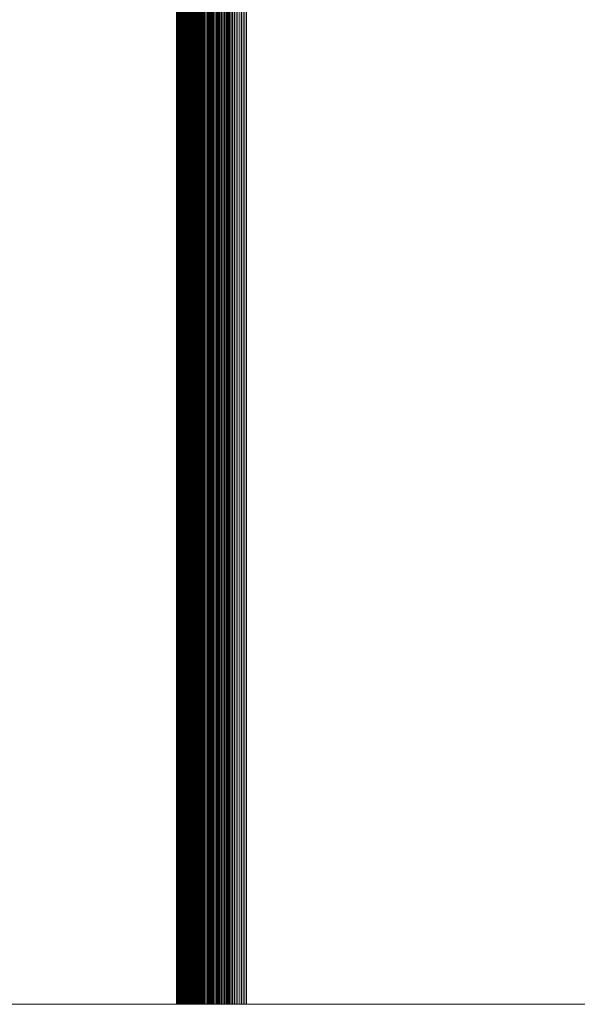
# Model space of a CAD drawing. Header units: millimetres. Extents: x 7 to 1031, y -229 to 221.
# Tile 19 of 32: x 1015 to 1023, y -229 to -215. Entities that reach past the tile are written whole.
import ezdxf

# ---------------------------------------------------------------- set-up
doc = ezdxf.new("R2010")
doc.units = ezdxf.units.MM
doc.layers.get('0').update_dxf_attribs({"lineweight": 15})
doc.layers.add('Nessuna', color=7, linetype='Continuous', lineweight=9)

# ---------------------------------------------------------------- blocks, each defined once
blk = doc.blocks.new('Group')
at = {"color": 7, "linetype": 'Continuous', "lineweight": 9, "transparency": 33554687}
for points in [[(967.275, 221, -68.133), (967.275, -229, -68.133), (1025.85, -229, -68.133), (1025.85, 221, -68.133)], [(1025.85, 221, -59.251), (1025.85, -229, -59.251), (983.15, -229, -59.251), (983.15, 221, -59.251)]]:
    blk.add_3dface(points, dxfattribs=at)
at = {"color": 6, "linetype": 'Continuous', "lineweight": 9, "true_color": 0xff00ff, "transparency": 33554687}
for points in [[(1017.35, 221, -58.471), (1017.35, -229, -58.471), (1017.351, -229, -58.491), (1017.351, 221, -58.491)], [(1017.35, 221, -58.451), (1017.35, -229, -58.451), (1017.35, -229, -58.471), (1017.35, 221, -58.471)], [(1017.35, 221, -36.901), (1017.35, -229, -36.901), (1017.35, -229, -58.451), (1017.35, 221, -58.451)], [(1017.35, 221, -15.551), (1017.35, -229, -15.551), (1017.35, -229, -36.901), (1017.35, 221, -36.901)], [(1017.35, 221, -15.527), (1017.35, -229, -15.527), (1017.35, -229, -15.551), (1017.35, 221, -15.551)], [(1017.351, 221, -15.502), (1017.351, -229, -15.502), (1017.35, -229, -15.527), (1017.35, 221, -15.527)], [(1017.351, 221, -58.491), (1017.351, -229, -58.491), (1017.352, -229, -58.51), (1017.352, 221, -58.51)], [(1017.352, 221, -15.478), (1017.352, -229, -15.478), (1017.351, -229, -15.502), (1017.351, 221, -15.502)], [(1017.352, 221, -58.51), (1017.352, -229, -58.51), (1017.354, -229, -58.53), (1017.354, 221, -58.53)], [(1017.355, 221, -15.453), (1017.355, -229, -15.453), (1017.352, -229, -15.478), (1017.352, 221, -15.478)], [(1017.354, 221, -58.53), (1017.354, -229, -58.53), (1017.356, -229, -58.549), (1017.356, 221, -58.549)], [(1017.357, 221, -15.429), (1017.357, -229, -15.429), (1017.355, -229, -15.453), (1017.355, 221, -15.453)], [(1017.356, 221, -58.549), (1017.356, -229, -58.549), (1017.358, -229, -58.569), (1017.358, 221, -58.569)], [(1017.361, 221, -15.405), (1017.361, -229, -15.405), (1017.357, -229, -15.429), (1017.357, 221, -15.429)], [(1017.358, 221, -58.569), (1017.358, -229, -58.569), (1017.362, -229, -58.588), (1017.362, 221, -58.588)], [(1017.364, 221, -15.38), (1017.364, -229, -15.38), (1017.361, -229, -15.405), (1017.361, 221, -15.405)], [(1017.362, 221, -58.588), (1017.362, -229, -58.588), (1017.365, -229, -58.607), (1017.365, 221, -58.607)], [(1017.369, 221, -15.356), (1017.369, -229, -15.356), (1017.364, -229, -15.38), (1017.364, 221, -15.38)], [(1017.365, 221, -58.607), (1017.365, -229, -58.607), (1017.369, -229, -58.627), (1017.369, 221, -58.627)], [(1017.369, 221, -58.627), (1017.369, -229, -58.627), (1017.374, -229, -58.646), (1017.374, 221, -58.646)], [(1017.374, 221, -15.332), (1017.374, -229, -15.332), (1017.369, -229, -15.356), (1017.369, 221, -15.356)], [(1017.374, 221, -58.646), (1017.374, -229, -58.646), (1017.379, -229, -58.665), (1017.379, 221, -58.665)], [(1017.38, 221, -15.308), (1017.38, -229, -15.308), (1017.374, -229, -15.332), (1017.374, 221, -15.332)], [(1017.379, 221, -58.665), (1017.379, -229, -58.665), (1017.384, -229, -58.684), (1017.384, 221, -58.684)], [(1017.386, 221, -15.285), (1017.386, -229, -15.285), (1017.38, -229, -15.308), (1017.38, 221, -15.308)], [(1017.384, 221, -58.684), (1017.384, -229, -58.684), (1017.39, -229, -58.702), (1017.39, 221, -58.702)], [(1017.393, 221, -15.261), (1017.393, -229, -15.261), (1017.386, -229, -15.285), (1017.386, 221, -15.285)], [(1017.39, 221, -58.702), (1017.39, -229, -58.702), (1017.397, -229, -58.721), (1017.397, 221, -58.721)], [(1017.4, 221, -15.238), (1017.4, -229, -15.238), (1017.393, -229, -15.261), (1017.393, 221, -15.261)], [(1017.397, 221, -58.721), (1017.397, -229, -58.721), (1017.403, -229, -58.739), (1017.403, 221, -58.739)], [(1017.408, 221, -15.215), (1017.408, -229, -15.215), (1017.4, -229, -15.238), (1017.4, 221, -15.238)], [(1017.403, 221, -58.739), (1017.403, -229, -58.739), (1017.411, -229, -58.758), (1017.411, 221, -58.758)], [(1017.417, 221, -15.192), (1017.417, -229, -15.192), (1017.408, -229, -15.215), (1017.408, 221, -15.215)], [(1017.411, 221, -58.758), (1017.411, -229, -58.758), (1017.418, -229, -58.776), (1017.418, 221, -58.776)], [(1017.426, 221, -15.169), (1017.426, -229, -15.169), (1017.417, -229, -15.192), (1017.417, 221, -15.192)], [(1017.418, 221, -58.776), (1017.418, -229, -58.776), (1017.427, -229, -58.793), (1017.427, 221, -58.793)], [(1017.436, 221, -15.146), (1017.436, -229, -15.146), (1017.426, -229, -15.169), (1017.426, 221, -15.169)], [(1017.427, 221, -58.793), (1017.427, -229, -58.793), (1017.435, -229, -58.811), (1017.435, 221, -58.811)], [(1017.435, 221, -58.811), (1017.435, -229, -58.811), (1017.444, -229, -58.829), (1017.444, 221, -58.829)], [(1017.446, 221, -15.124), (1017.446, -229, -15.124), (1017.436, -229, -15.146), (1017.436, 221, -15.146)], [(1017.444, 221, -58.829), (1017.444, -229, -58.829), (1017.454, -229, -58.846), (1017.454, 221, -58.846)], [(1017.457, 221, -15.102), (1017.457, -229, -15.102), (1017.446, -229, -15.124), (1017.446, 221, -15.124)], [(1017.454, 221, -58.846), (1017.454, -229, -58.846), (1017.464, -229, -58.863), (1017.464, 221, -58.863)], [(1017.468, 221, -15.08), (1017.468, -229, -15.08), (1017.457, -229, -15.102), (1017.457, 221, -15.102)], [(1017.464, 221, -58.863), (1017.464, -229, -58.863), (1017.474, -229, -58.879), (1017.474, 221, -58.879)], [(1017.48, 221, -15.058), (1017.48, -229, -15.058), (1017.468, -229, -15.08), (1017.468, 221, -15.08)], [(1017.474, 221, -58.879), (1017.474, -229, -58.879), (1017.485, -229, -58.896), (1017.485, 221, -58.896)], [(1017.492, 221, -15.037), (1017.492, -229, -15.037), (1017.48, -229, -15.058), (1017.48, 221, -15.058)], [(1017.485, 221, -58.896), (1017.485, -229, -58.896), (1017.496, -229, -58.912), (1017.496, 221, -58.912)], [(1017.505, 221, -15.016), (1017.505, -229, -15.016), (1017.492, -229, -15.037), (1017.492, 221, -15.037)], [(1017.496, 221, -58.912), (1017.496, -229, -58.912), (1017.507, -229, -58.928), (1017.507, 221, -58.928)], [(1017.518, 221, -14.996), (1017.518, -229, -14.996), (1017.505, -229, -15.016), (1017.505, 221, -15.016)], [(1017.507, 221, -58.928), (1017.507, -229, -58.928), (1017.519, -229, -58.944), (1017.519, 221, -58.944)], [(1017.532, 221, -14.976), (1017.532, -229, -14.976), (1017.518, -229, -14.996), (1017.518, 221, -14.996)], [(1017.519, 221, -58.944), (1017.519, -229, -58.944), (1017.531, -229, -58.959), (1017.531, 221, -58.959)], [(1017.531, 221, -58.959), (1017.531, -229, -58.959), (1017.544, -229, -58.974), (1017.544, 221, -58.974)], [(1017.547, 221, -14.956), (1017.547, -229, -14.956), (1017.532, -229, -14.976), (1017.532, 221, -14.976)], [(1017.544, 221, -58.974), (1017.544, -229, -58.974), (1017.557, -229, -58.989), (1017.557, 221, -58.989)], [(1017.561, 221, -14.936), (1017.561, -229, -14.936), (1017.547, -229, -14.956), (1017.547, 221, -14.956)], [(1017.557, 221, -58.989), (1017.557, -229, -58.989), (1017.57, -229, -59.003), (1017.57, 221, -59.003)], [(1017.577, 221, -14.917), (1017.577, -229, -14.917), (1017.561, -229, -14.936), (1017.561, 221, -14.936)], [(1017.57, 221, -59.003), (1017.57, -229, -59.003), (1017.584, -229, -59.017), (1017.584, 221, -59.017)], [(1017.593, 221, -14.898), (1017.593, -229, -14.898), (1017.577, -229, -14.917), (1017.577, 221, -14.917)], [(1017.584, 221, -59.017), (1017.584, -229, -59.017), (1017.598, -229, -59.031), (1017.598, 221, -59.031)], [(1017.609, 221, -14.88), (1017.609, -229, -14.88), (1017.593, -229, -14.898), (1017.593, 221, -14.898)], [(1017.598, 221, -59.031), (1017.598, -229, -59.031), (1017.613, -229, -59.044), (1017.613, 221, -59.044)], [(1017.626, 221, -14.862), (1017.626, -229, -14.862), (1017.609, -229, -14.88), (1017.609, 221, -14.88)], [(1017.613, 221, -59.044), (1017.613, -229, -59.044), (1017.627, -229, -59.057), (1017.627, 221, -59.057)], [(1017.643, 221, -14.844), (1017.643, -229, -14.844), (1017.626, -229, -14.862), (1017.626, 221, -14.862)], [(1017.627, 221, -59.057), (1017.627, -229, -59.057), (1017.642, -229, -59.07), (1017.642, 221, -59.07)], [(1017.642, 221, -59.07), (1017.642, -229, -59.07), (1017.658, -229, -59.082), (1017.658, 221, -59.082)], [(1017.66, 221, -14.827), (1017.66, -229, -14.827), (1017.643, -229, -14.844), (1017.643, 221, -14.844)], [(1017.658, 221, -59.082), (1017.658, -229, -59.082), (1017.673, -229, -59.094), (1017.673, 221, -59.094)], [(1017.678, 221, -14.81), (1017.678, -229, -14.81), (1017.66, -229, -14.827), (1017.66, 221, -14.827)], [(1017.673, 221, -59.094), (1017.673, -229, -59.094), (1017.689, -229, -59.105), (1017.689, 221, -59.105)], [(1017.697, 221, -14.794), (1017.697, -229, -14.794), (1017.678, -229, -14.81), (1017.678, 221, -14.81)], [(1017.689, 221, -59.105), (1017.689, -229, -59.105), (1017.705, -229, -59.117), (1017.705, 221, -59.117)], [(1017.715, 221, -14.778), (1017.715, -229, -14.778), (1017.697, -229, -14.794), (1017.697, 221, -14.794)], [(1017.705, 221, -59.117), (1017.705, -229, -59.117), (1017.722, -229, -59.127), (1017.722, 221, -59.127)], [(1017.735, 221, -14.763), (1017.735, -229, -14.763), (1017.715, -229, -14.778), (1017.715, 221, -14.778)], [(1017.722, 221, -59.127), (1017.722, -229, -59.127), (1017.738, -229, -59.138), (1017.738, 221, -59.138)], [(1017.754, 221, -14.748), (1017.754, -229, -14.748), (1017.735, -229, -14.763), (1017.735, 221, -14.763)], [(1017.738, 221, -59.138), (1017.738, -229, -59.138), (1017.755, -229, -59.147), (1017.755, 221, -59.147)], [(1017.774, 221, -14.734), (1017.774, -229, -14.734), (1017.754, -229, -14.748), (1017.754, 221, -14.748)], [(1017.755, 221, -59.147), (1017.755, -229, -59.147), (1017.773, -229, -59.157), (1017.773, 221, -59.157)], [(1017.773, 221, -59.157), (1017.773, -229, -59.157), (1017.79, -229, -59.166), (1017.79, 221, -59.166)], [(1017.794, 221, -14.72), (1017.794, -229, -14.72), (1017.774, -229, -14.734), (1017.774, 221, -14.734)], [(1017.79, 221, -59.166), (1017.79, -229, -59.166), (1017.808, -229, -59.175), (1017.808, 221, -59.175)], [(1017.815, 221, -14.707), (1017.815, -229, -14.707), (1017.794, -229, -14.72), (1017.794, 221, -14.72)], [(1017.808, 221, -59.175), (1017.808, -229, -59.175), (1017.826, -229, -59.183), (1017.826, 221, -59.183)], [(1017.836, 221, -14.694), (1017.836, -229, -14.694), (1017.815, -229, -14.707), (1017.815, 221, -14.707)], [(1017.826, 221, -59.183), (1017.826, -229, -59.183), (1017.844, -229, -59.191), (1017.844, 221, -59.191)], [(1017.857, 221, -14.681), (1017.857, -229, -14.681), (1017.836, -229, -14.694), (1017.836, 221, -14.694)], [(1017.844, 221, -59.191), (1017.844, -229, -59.191), (1017.862, -229, -59.198), (1017.862, 221, -59.198)], [(1017.878, 221, -14.669), (1017.878, -229, -14.669), (1017.857, -229, -14.681), (1017.857, 221, -14.681)], [(1017.862, 221, -59.198), (1017.862, -229, -59.198), (1017.88, -229, -59.205), (1017.88, 221, -59.205)], [(1017.9, 221, -14.658), (1017.9, -229, -14.658), (1017.878, -229, -14.669), (1017.878, 221, -14.669)], [(1017.88, 221, -59.205), (1017.88, -229, -59.205), (1017.899, -229, -59.211), (1017.899, 221, -59.211)], [(1017.899, 221, -59.211), (1017.899, -229, -59.211), (1017.918, -229, -59.217), (1017.918, 221, -59.217)], [(1017.922, 221, -14.647), (1017.922, -229, -14.647), (1017.9, -229, -14.658), (1017.9, 221, -14.658)], [(1017.918, 221, -59.217), (1017.918, -229, -59.217), (1017.936, -229, -59.222), (1017.936, 221, -59.222)], [(1017.945, 221, -14.637), (1017.945, -229, -14.637), (1017.922, -229, -14.647), (1017.922, 221, -14.647)], [(1017.936, 221, -59.222), (1017.936, -229, -59.222), (1017.955, -229, -59.227), (1017.955, 221, -59.227)], [(1017.967, 221, -14.628), (1017.967, -229, -14.628), (1017.945, -229, -14.637), (1017.945, 221, -14.637)], [(1017.955, 221, -59.227), (1017.955, -229, -59.227), (1017.974, -229, -59.232), (1017.974, 221, -59.232)], [(1017.99, 221, -14.618), (1017.99, -229, -14.618), (1017.967, -229, -14.628), (1017.967, 221, -14.628)], [(1017.974, 221, -59.232), (1017.974, -229, -59.232), (1017.994, -229, -59.236), (1017.994, 221, -59.236)], [(1018.013, 221, -14.61), (1018.013, -229, -14.61), (1017.99, -229, -14.618), (1017.99, 221, -14.618)], [(1017.994, 221, -59.236), (1017.994, -229, -59.236), (1018.013, -229, -59.24), (1018.013, 221, -59.24)], [(1018.013, 221, -59.24), (1018.013, -229, -59.24), (1018.032, -229, -59.243), (1018.032, 221, -59.243)], [(1018.036, 221, -14.602), (1018.036, -229, -14.602), (1018.013, -229, -14.61), (1018.013, 221, -14.61)], [(1018.032, 221, -59.243), (1018.032, -229, -59.243), (1018.052, -229, -59.245), (1018.052, 221, -59.245)], [(1018.059, 221, -14.594), (1018.059, -229, -14.594), (1018.036, -229, -14.602), (1018.036, 221, -14.602)], [(1018.052, 221, -59.245), (1018.052, -229, -59.245), (1018.071, -229, -59.248), (1018.071, 221, -59.248)], [(1018.083, 221, -14.588), (1018.083, -229, -14.588), (1018.059, -229, -14.594), (1018.059, 221, -14.594)], [(1018.071, 221, -59.248), (1018.071, -229, -59.248), (1018.091, -229, -59.249), (1018.091, 221, -59.249)], [(1018.107, 221, -14.581), (1018.107, -229, -14.581), (1018.083, -229, -14.588), (1018.083, 221, -14.588)], [(1018.091, 221, -59.249), (1018.091, -229, -59.249), (1018.111, -229, -59.25), (1018.111, 221, -59.25)], [(1018.131, 221, -14.576), (1018.131, -229, -14.576), (1018.107, -229, -14.581), (1018.107, 221, -14.581)], [(1018.111, 221, -59.25), (1018.111, -229, -59.25), (1018.13, -229, -59.251), (1018.13, 221, -59.251)], [(1018.13, 221, -59.251), (1018.13, -229, -59.251), (1018.15, -229, -59.251), (1018.15, 221, -59.251)], [(1018.155, 221, -14.571), (1018.155, -229, -14.571), (1018.131, -229, -14.576), (1018.131, 221, -14.576)], [(1018.15, 221, -59.251), (1018.15, -229, -59.251), (1025.35, -229, -59.251), (1025.35, 221, -59.251)], [(1018.179, 221, -14.566), (1018.179, -229, -14.566), (1018.155, -229, -14.571), (1018.155, 221, -14.571)], [(1018.203, 221, -14.562), (1018.203, -229, -14.562), (1018.179, -229, -14.566), (1018.179, 221, -14.566)], [(1018.227, 221, -14.559), (1018.227, -229, -14.559), (1018.203, -229, -14.562), (1018.203, 221, -14.562)], [(1018.252, 221, -14.556), (1018.252, -229, -14.556), (1018.227, -229, -14.559), (1018.227, 221, -14.559)], [(1018.276, 221, -14.554), (1018.276, -229, -14.554), (1018.252, -229, -14.556), (1018.252, 221, -14.556)], [(1018.301, 221, -14.553), (1018.301, -229, -14.553), (1018.276, -229, -14.554), (1018.276, 221, -14.554)], [(1018.325, 221, -14.552), (1018.325, -229, -14.552), (1018.301, -229, -14.553), (1018.301, 221, -14.553)], [(1018.35, 221, -14.551), (1018.35, -229, -14.551), (1018.325, -229, -14.552), (1018.325, 221, -14.552)], [(1024.2, 221, -14.551), (1024.2, -229, -14.551), (1018.35, -229, -14.551), (1018.35, 221, -14.551)]]:
    blk.add_3dface(points, dxfattribs=at)
at = {"color": 7, "linetype": 'Continuous', "lineweight": 9, "transparency": 33554687}
for points, invisible_edges in [([(1025.85, -229, -68.133), (967.275, -229, -68.133), (983.15, -229, -67.251), (1025.85, -229, -68.133)], 14), ([(983.15, -229, -67.251), (983.15, -229, -59.251), (1025.85, -229, -59.251), (983.15, -229, -67.251)], 12), ([(983.15, -229, -67.251), (1025.85, -229, -59.251), (1025.85, -229, -68.133), (983.15, -229, -67.251)], 13)]:
    blk.add_3dface(points, dxfattribs=dict(at, invisible_edges=invisible_edges))
at = {"color": 6, "linetype": 'Continuous', "lineweight": 9, "true_color": 0xff00ff, "transparency": 33554687}
for points, invisible_edges in [([(1017.351, -229, -58.491), (1017.35, -229, -58.471), (1017.35, -229, -58.451), (1017.351, -229, -58.491)], 12), ([(1017.35, -229, -15.527), (1017.351, -229, -15.502), (1017.352, -229, -15.478), (1017.35, -229, -15.527)], 12), ([(1017.35, -229, -15.551), (1017.35, -229, -15.527), (1017.352, -229, -15.478), (1017.35, -229, -15.551)], 14), ([(1017.354, -229, -58.53), (1017.351, -229, -58.491), (1017.35, -229, -58.451), (1017.354, -229, -58.53)], 15), ([(1017.35, -229, -15.551), (1017.352, -229, -15.478), (1017.364, -229, -15.38), (1017.35, -229, -15.551)], 15), ([(1017.369, -229, -58.627), (1017.354, -229, -58.53), (1017.35, -229, -58.451), (1017.369, -229, -58.627)], 15), ([(1017.35, -229, -15.551), (1017.364, -229, -15.38), (1017.436, -229, -15.146), (1017.35, -229, -15.551)], 15), ([(1017.496, -229, -58.912), (1017.369, -229, -58.627), (1017.35, -229, -58.451), (1017.496, -229, -58.912)], 15), ([(1017.35, -229, -15.551), (1017.436, -229, -15.146), (1017.678, -229, -14.81), (1017.35, -229, -15.551)], 15), ([(1018.15, -229, -59.251), (1017.496, -229, -58.912), (1017.35, -229, -58.451), (1018.15, -229, -59.251)], 15), ([(1017.35, -229, -15.551), (1017.678, -229, -14.81), (1018.35, -229, -14.551), (1017.35, -229, -15.551)], 15), ([(1017.35, -229, -15.551), (1018.35, -229, -14.551), (1024.2, -229, -14.551), (1017.35, -229, -15.551)], 13), ([(1025.35, -229, -59.251), (1018.15, -229, -59.251), (1017.35, -229, -58.451), (1025.35, -229, -59.251)], 14), ([(1017.35, -229, -15.551), (1024.2, -229, -14.551), (1031.05, -229, -15.551), (1017.35, -229, -15.551)], 15), ([(1031.05, -229, -46.901), (1025.35, -229, -59.251), (1017.35, -229, -58.451), (1031.05, -229, -46.901)], 15), ([(1031.05, -229, -46.901), (1017.35, -229, -58.451), (1017.35, -229, -36.901), (1031.05, -229, -46.901)], 13), ([(1031.05, -229, -15.551), (1031.05, -229, -46.901), (1017.35, -229, -36.901), (1031.05, -229, -15.551)], 14), ([(1031.05, -229, -15.551), (1017.35, -229, -36.901), (1017.35, -229, -15.551), (1031.05, -229, -15.551)], 13), ([(1017.354, -229, -58.53), (1017.352, -229, -58.51), (1017.351, -229, -58.491), (1017.354, -229, -58.53)], 12), ([(1017.352, -229, -15.478), (1017.355, -229, -15.453), (1017.357, -229, -15.429), (1017.352, -229, -15.478)], 12), ([(1017.352, -229, -15.478), (1017.357, -229, -15.429), (1017.364, -229, -15.38), (1017.352, -229, -15.478)], 15), ([(1017.358, -229, -58.569), (1017.356, -229, -58.549), (1017.354, -229, -58.53), (1017.358, -229, -58.569)], 12), ([(1017.369, -229, -58.627), (1017.358, -229, -58.569), (1017.354, -229, -58.53), (1017.369, -229, -58.627)], 15), ([(1017.357, -229, -15.429), (1017.361, -229, -15.405), (1017.364, -229, -15.38), (1017.357, -229, -15.429)], 12), ([(1017.365, -229, -58.607), (1017.362, -229, -58.588), (1017.358, -229, -58.569), (1017.365, -229, -58.607)], 12), ([(1017.369, -229, -58.627), (1017.365, -229, -58.607), (1017.358, -229, -58.569), (1017.369, -229, -58.627)], 14), ([(1017.364, -229, -15.38), (1017.369, -229, -15.356), (1017.374, -229, -15.332), (1017.364, -229, -15.38)], 12), ([(1017.364, -229, -15.38), (1017.374, -229, -15.332), (1017.38, -229, -15.308), (1017.364, -229, -15.38)], 13), ([(1017.364, -229, -15.38), (1017.38, -229, -15.308), (1017.393, -229, -15.261), (1017.364, -229, -15.38)], 15), ([(1017.364, -229, -15.38), (1017.393, -229, -15.261), (1017.436, -229, -15.146), (1017.364, -229, -15.38)], 15), ([(1017.379, -229, -58.665), (1017.374, -229, -58.646), (1017.369, -229, -58.627), (1017.379, -229, -58.665)], 12), ([(1017.384, -229, -58.684), (1017.379, -229, -58.665), (1017.369, -229, -58.627), (1017.384, -229, -58.684)], 14), ([(1017.411, -229, -58.758), (1017.384, -229, -58.684), (1017.369, -229, -58.627), (1017.411, -229, -58.758)], 15), ([(1017.496, -229, -58.912), (1017.411, -229, -58.758), (1017.369, -229, -58.627), (1017.496, -229, -58.912)], 15), ([(1017.38, -229, -15.308), (1017.386, -229, -15.285), (1017.393, -229, -15.261), (1017.38, -229, -15.308)], 12), ([(1017.397, -229, -58.721), (1017.39, -229, -58.702), (1017.384, -229, -58.684), (1017.397, -229, -58.721)], 12), ([(1017.411, -229, -58.758), (1017.397, -229, -58.721), (1017.384, -229, -58.684), (1017.411, -229, -58.758)], 15), ([(1017.393, -229, -15.261), (1017.4, -229, -15.238), (1017.417, -229, -15.192), (1017.393, -229, -15.261)], 14), ([(1017.393, -229, -15.261), (1017.417, -229, -15.192), (1017.436, -229, -15.146), (1017.393, -229, -15.261)], 15), ([(1017.411, -229, -58.758), (1017.403, -229, -58.739), (1017.397, -229, -58.721), (1017.411, -229, -58.758)], 12), ([(1017.4, -229, -15.238), (1017.408, -229, -15.215), (1017.417, -229, -15.192), (1017.4, -229, -15.238)], 12), ([(1017.427, -229, -58.793), (1017.418, -229, -58.776), (1017.411, -229, -58.758), (1017.427, -229, -58.793)], 12), ([(1017.444, -229, -58.829), (1017.427, -229, -58.793), (1017.411, -229, -58.758), (1017.444, -229, -58.829)], 15), ([(1017.496, -229, -58.912), (1017.444, -229, -58.829), (1017.411, -229, -58.758), (1017.496, -229, -58.912)], 15), ([(1017.417, -229, -15.192), (1017.426, -229, -15.169), (1017.436, -229, -15.146), (1017.417, -229, -15.192)], 12), ([(1017.444, -229, -58.829), (1017.435, -229, -58.811), (1017.427, -229, -58.793), (1017.444, -229, -58.829)], 12), ([(1017.436, -229, -15.146), (1017.446, -229, -15.124), (1017.457, -229, -15.102), (1017.436, -229, -15.146)], 12), ([(1017.436, -229, -15.146), (1017.457, -229, -15.102), (1017.48, -229, -15.058), (1017.436, -229, -15.146)], 15), ([(1017.436, -229, -15.146), (1017.48, -229, -15.058), (1017.505, -229, -15.016), (1017.436, -229, -15.146)], 15), ([(1017.436, -229, -15.146), (1017.505, -229, -15.016), (1017.561, -229, -14.936), (1017.436, -229, -15.146)], 15), ([(1017.436, -229, -15.146), (1017.561, -229, -14.936), (1017.678, -229, -14.81), (1017.436, -229, -15.146)], 15), ([(1017.464, -229, -58.863), (1017.454, -229, -58.846), (1017.444, -229, -58.829), (1017.464, -229, -58.863)], 12), ([(1017.496, -229, -58.912), (1017.464, -229, -58.863), (1017.444, -229, -58.829), (1017.496, -229, -58.912)], 15), ([(1017.457, -229, -15.102), (1017.468, -229, -15.08), (1017.48, -229, -15.058), (1017.457, -229, -15.102)], 12), ([(1017.496, -229, -58.912), (1017.474, -229, -58.879), (1017.464, -229, -58.863), (1017.496, -229, -58.912)], 13), ([(1017.496, -229, -58.912), (1017.485, -229, -58.896), (1017.474, -229, -58.879), (1017.496, -229, -58.912)], 12), ([(1017.48, -229, -15.058), (1017.492, -229, -15.037), (1017.505, -229, -15.016), (1017.48, -229, -15.058)], 12), ([(1017.519, -229, -58.944), (1017.507, -229, -58.928), (1017.496, -229, -58.912), (1017.519, -229, -58.944)], 12), ([(1017.531, -229, -58.959), (1017.519, -229, -58.944), (1017.496, -229, -58.912), (1017.531, -229, -58.959)], 14), ([(1017.584, -229, -59.017), (1017.531, -229, -58.959), (1017.496, -229, -58.912), (1017.584, -229, -59.017)], 15), ([(1017.738, -229, -59.138), (1017.584, -229, -59.017), (1017.496, -229, -58.912), (1017.738, -229, -59.138)], 15), ([(1018.15, -229, -59.251), (1017.738, -229, -59.138), (1017.496, -229, -58.912), (1018.15, -229, -59.251)], 15), ([(1017.505, -229, -15.016), (1017.518, -229, -14.996), (1017.532, -229, -14.976), (1017.505, -229, -15.016)], 12), ([(1017.505, -229, -15.016), (1017.532, -229, -14.976), (1017.561, -229, -14.936), (1017.505, -229, -15.016)], 15), ([(1017.557, -229, -58.989), (1017.544, -229, -58.974), (1017.531, -229, -58.959), (1017.557, -229, -58.989)], 12), ([(1017.584, -229, -59.017), (1017.557, -229, -58.989), (1017.531, -229, -58.959), (1017.584, -229, -59.017)], 15), ([(1017.532, -229, -14.976), (1017.547, -229, -14.956), (1017.561, -229, -14.936), (1017.532, -229, -14.976)], 12), ([(1017.584, -229, -59.017), (1017.57, -229, -59.003), (1017.557, -229, -58.989), (1017.584, -229, -59.017)], 12), ([(1017.561, -229, -14.936), (1017.577, -229, -14.917), (1017.593, -229, -14.898), (1017.561, -229, -14.936)], 12), ([(1017.561, -229, -14.936), (1017.593, -229, -14.898), (1017.626, -229, -14.862), (1017.561, -229, -14.936)], 15), ([(1017.561, -229, -14.936), (1017.626, -229, -14.862), (1017.678, -229, -14.81), (1017.561, -229, -14.936)], 15), ([(1017.627, -229, -59.057), (1017.598, -229, -59.031), (1017.584, -229, -59.017), (1017.627, -229, -59.057)], 13), ([(1017.673, -229, -59.094), (1017.627, -229, -59.057), (1017.584, -229, -59.017), (1017.673, -229, -59.094)], 15), ([(1017.738, -229, -59.138), (1017.673, -229, -59.094), (1017.584, -229, -59.017), (1017.738, -229, -59.138)], 15), ([(1017.593, -229, -14.898), (1017.609, -229, -14.88), (1017.626, -229, -14.862), (1017.593, -229, -14.898)], 12), ([(1017.627, -229, -59.057), (1017.613, -229, -59.044), (1017.598, -229, -59.031), (1017.627, -229, -59.057)], 12), ([(1017.626, -229, -14.862), (1017.643, -229, -14.844), (1017.678, -229, -14.81), (1017.626, -229, -14.862)], 14), ([(1017.673, -229, -59.094), (1017.642, -229, -59.07), (1017.627, -229, -59.057), (1017.673, -229, -59.094)], 13), ([(1017.673, -229, -59.094), (1017.658, -229, -59.082), (1017.642, -229, -59.07), (1017.673, -229, -59.094)], 12), ([(1017.643, -229, -14.844), (1017.66, -229, -14.827), (1017.678, -229, -14.81), (1017.643, -229, -14.844)], 12), ([(1017.722, -229, -59.127), (1017.689, -229, -59.105), (1017.673, -229, -59.094), (1017.722, -229, -59.127)], 13), ([(1017.738, -229, -59.138), (1017.722, -229, -59.127), (1017.673, -229, -59.094), (1017.738, -229, -59.138)], 14), ([(1017.678, -229, -14.81), (1017.697, -229, -14.794), (1017.715, -229, -14.778), (1017.678, -229, -14.81)], 12), ([(1017.678, -229, -14.81), (1017.715, -229, -14.778), (1017.754, -229, -14.748), (1017.678, -229, -14.81)], 15), ([(1017.678, -229, -14.81), (1017.754, -229, -14.748), (1017.878, -229, -14.669), (1017.678, -229, -14.81)], 15), ([(1017.678, -229, -14.81), (1017.878, -229, -14.669), (1018.059, -229, -14.594), (1017.678, -229, -14.81)], 15), ([(1017.678, -229, -14.81), (1018.059, -229, -14.594), (1018.35, -229, -14.551), (1017.678, -229, -14.81)], 15), ([(1017.722, -229, -59.127), (1017.705, -229, -59.117), (1017.689, -229, -59.105), (1017.722, -229, -59.127)], 12), ([(1017.715, -229, -14.778), (1017.735, -229, -14.763), (1017.754, -229, -14.748), (1017.715, -229, -14.778)], 12), ([(1017.773, -229, -59.157), (1017.755, -229, -59.147), (1017.738, -229, -59.138), (1017.773, -229, -59.157)], 12), ([(1017.79, -229, -59.166), (1017.773, -229, -59.157), (1017.738, -229, -59.138), (1017.79, -229, -59.166)], 14), ([(1017.844, -229, -59.191), (1017.79, -229, -59.166), (1017.738, -229, -59.138), (1017.844, -229, -59.191)], 15), ([(1018.013, -229, -59.24), (1017.844, -229, -59.191), (1017.738, -229, -59.138), (1018.013, -229, -59.24)], 15), ([(1018.15, -229, -59.251), (1018.013, -229, -59.24), (1017.738, -229, -59.138), (1018.15, -229, -59.251)], 15), ([(1017.754, -229, -14.748), (1017.774, -229, -14.734), (1017.815, -229, -14.707), (1017.754, -229, -14.748)], 14), ([(1017.754, -229, -14.748), (1017.815, -229, -14.707), (1017.878, -229, -14.669), (1017.754, -229, -14.748)], 15), ([(1017.774, -229, -14.734), (1017.794, -229, -14.72), (1017.815, -229, -14.707), (1017.774, -229, -14.734)], 12), ([(1017.826, -229, -59.183), (1017.808, -229, -59.175), (1017.79, -229, -59.166), (1017.826, -229, -59.183)], 12), ([(1017.844, -229, -59.191), (1017.826, -229, -59.183), (1017.79, -229, -59.166), (1017.844, -229, -59.191)], 14), ([(1017.815, -229, -14.707), (1017.836, -229, -14.694), (1017.857, -229, -14.681), (1017.815, -229, -14.707)], 12), ([(1017.815, -229, -14.707), (1017.857, -229, -14.681), (1017.878, -229, -14.669), (1017.815, -229, -14.707)], 13), ([(1017.88, -229, -59.205), (1017.862, -229, -59.198), (1017.844, -229, -59.191), (1017.88, -229, -59.205)], 12), ([(1017.918, -229, -59.217), (1017.88, -229, -59.205), (1017.844, -229, -59.191), (1017.918, -229, -59.217)], 15), ([(1018.013, -229, -59.24), (1017.918, -229, -59.217), (1017.844, -229, -59.191), (1018.013, -229, -59.24)], 15), ([(1017.878, -229, -14.669), (1017.9, -229, -14.658), (1017.922, -229, -14.647), (1017.878, -229, -14.669)], 12), ([(1017.878, -229, -14.669), (1017.922, -229, -14.647), (1017.967, -229, -14.628), (1017.878, -229, -14.669)], 15), ([(1017.878, -229, -14.669), (1017.967, -229, -14.628), (1018.059, -229, -14.594), (1017.878, -229, -14.669)], 15), ([(1017.918, -229, -59.217), (1017.899, -229, -59.211), (1017.88, -229, -59.205), (1017.918, -229, -59.217)], 12), ([(1017.955, -229, -59.227), (1017.936, -229, -59.222), (1017.918, -229, -59.217), (1017.955, -229, -59.227)], 12), ([(1018.013, -229, -59.24), (1017.955, -229, -59.227), (1017.918, -229, -59.217), (1018.013, -229, -59.24)], 15), ([(1017.922, -229, -14.647), (1017.945, -229, -14.637), (1017.967, -229, -14.628), (1017.922, -229, -14.647)], 12), ([(1018.013, -229, -59.24), (1017.974, -229, -59.232), (1017.955, -229, -59.227), (1018.013, -229, -59.24)], 13), ([(1017.967, -229, -14.628), (1017.99, -229, -14.618), (1018.013, -229, -14.61), (1017.967, -229, -14.628)], 12), ([(1017.967, -229, -14.628), (1018.013, -229, -14.61), (1018.059, -229, -14.594), (1017.967, -229, -14.628)], 15), ([(1018.013, -229, -59.24), (1017.994, -229, -59.236), (1017.974, -229, -59.232), (1018.013, -229, -59.24)], 12), ([(1018.052, -229, -59.245), (1018.032, -229, -59.243), (1018.013, -229, -59.24), (1018.052, -229, -59.245)], 12), ([(1018.013, -229, -14.61), (1018.036, -229, -14.602), (1018.059, -229, -14.594), (1018.013, -229, -14.61)], 12), ([(1018.091, -229, -59.249), (1018.052, -229, -59.245), (1018.013, -229, -59.24), (1018.091, -229, -59.249)], 15), ([(1018.15, -229, -59.251), (1018.091, -229, -59.249), (1018.013, -229, -59.24), (1018.15, -229, -59.251)], 15), ([(1018.091, -229, -59.249), (1018.071, -229, -59.248), (1018.052, -229, -59.245), (1018.091, -229, -59.249)], 12), ([(1018.059, -229, -14.594), (1018.083, -229, -14.588), (1018.107, -229, -14.581), (1018.059, -229, -14.594)], 12), ([(1018.059, -229, -14.594), (1018.107, -229, -14.581), (1018.131, -229, -14.576), (1018.059, -229, -14.594)], 13), ([(1018.059, -229, -14.594), (1018.131, -229, -14.576), (1018.203, -229, -14.562), (1018.059, -229, -14.594)], 15), ([(1018.059, -229, -14.594), (1018.203, -229, -14.562), (1018.35, -229, -14.551), (1018.059, -229, -14.594)], 15), ([(1018.13, -229, -59.251), (1018.111, -229, -59.25), (1018.091, -229, -59.249), (1018.13, -229, -59.251)], 12), ([(1018.15, -229, -59.251), (1018.13, -229, -59.251), (1018.091, -229, -59.249), (1018.15, -229, -59.251)], 14), ([(1018.131, -229, -14.576), (1018.155, -229, -14.571), (1018.179, -229, -14.566), (1018.131, -229, -14.576)], 12), ([(1018.131, -229, -14.576), (1018.179, -229, -14.566), (1018.203, -229, -14.562), (1018.131, -229, -14.576)], 13), ([(1018.203, -229, -14.562), (1018.227, -229, -14.559), (1018.252, -229, -14.556), (1018.203, -229, -14.562)], 12), ([(1018.203, -229, -14.562), (1018.252, -229, -14.556), (1018.301, -229, -14.553), (1018.203, -229, -14.562)], 15), ([(1018.203, -229, -14.562), (1018.301, -229, -14.553), (1018.35, -229, -14.551), (1018.203, -229, -14.562)], 15), ([(1018.252, -229, -14.556), (1018.276, -229, -14.554), (1018.301, -229, -14.553), (1018.252, -229, -14.556)], 12), ([(1018.301, -229, -14.553), (1018.325, -229, -14.552), (1018.35, -229, -14.551), (1018.301, -229, -14.553)], 12)]:
    blk.add_3dface(points, dxfattribs=dict(at, invisible_edges=invisible_edges))
blk = doc.blocks.new('Group-1')
at = {"color": 7, "transparency": 33554687}
blk.add_blockref('Group', (0, 0), dxfattribs=at)
blk = doc.blocks.new('Group-2')
at = {"layer": 'Nessuna', "color": 7, "transparency": 33554687}
blk.add_blockref('Group-1', (0, 0), dxfattribs=at)

msp = doc.modelspace()

# ---------------------------------------------------------------- block references
at = {"layer": 'Nessuna', "color": 7, "transparency": 33554687}
msp.add_blockref('Group-2', (0, 0), dxfattribs=at)

doc.saveas('drawing.dxf')
